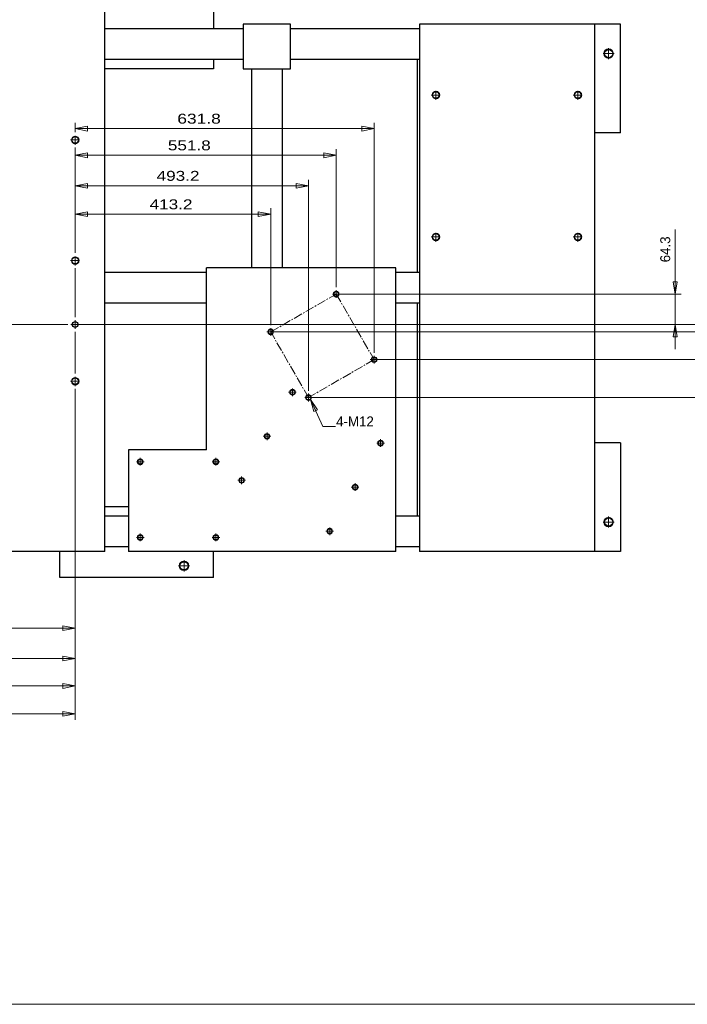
# Model space of a CAD drawing. Header units: millimetres. Extents: x -46 to 5058, y -79 to 3597.
# Tile 4 of 12: x 2506 to 3917, y 60 to 2141. Entities that reach past the tile are written whole.
import ezdxf

# ---------------------------------------------------------------- set-up
doc = ezdxf.new("R2010")
doc.units = ezdxf.units.MM
doc.linetypes.add('CENTER2', pattern=[28.575, 19.05, -3.175, 3.175, -3.175])
doc.layers.get('0').update_dxf_attribs({"color": 157, "lineweight": 0})
doc.styles.add('Default', font='txt')
doc.dimstyles.new('Default', dxfattribs={"dimtxt": 3.5, "dimasz": 4.375, "dimexe": 2.1, "dimexo": 1.05, "dimgap": 1.75, "dimtad": 1, "dimdsep": 46, "dimtxsty": 'Default', "dimblk": 'CLOSED', "dimcen": 0.09, "dimclrt": 13, "dimadec": 0, "dimazin": 0, "dimtfac": 0.4, "dimtdec": 3, "dimtmove": 0, "dimatfit": 3, "dimldrblk": 'CLOSED', "dimfxl": 10.01, "dimtolj": 1, "dimarcsym": 0})

# ---------------------------------------------------------------- blocks, each defined once
blk = doc.blocks.new('FORMAT')
at = {"color": 157, "linetype": 'Continuous', "lineweight": 0, "true_color": 0x44607b}
blk.add_line((150, 60), (4980, 60), dxfattribs=at)
blk = doc.blocks.new('_Closed')
at = {"color": 0, "linetype": 'ByBlock', "lineweight": -2}
for p, q in [((-1, 0.166667), (0, 0)), ((-1, 0.166667), (-1, -0.166667)), ((0, 0), (-1, -0.166667)), ((0, 0), (-1, 0))]:
    blk.add_line(p, q, dxfattribs=at)
blk = doc.blocks.new('*D9')
at = {"color": 0, "linetype": 'Continuous', "lineweight": -2}
for p, q in [((3891.6, 1561), (3891.6, 1697.5)), ((3891.6, 1587.3), (3891.6, 1613.5)), ((3181.4, 1561), (3904.2, 1561)), ((3891.6, 1496.8), (3891.6, 1561)), ((2629.6, 1496.8), (3904.2, 1496.8)), ((3891.6, 1470.5), (3891.6, 1444.3))]:
    blk.add_line(p, q, dxfattribs=at)
at = {"layer": 'Defpoints', "color": 0}
for p in [(3175.1, 1561), (3891.6, 1561), (2623.3, 1496.8)]:
    blk.add_point(p, dxfattribs=at)
at = {"color": 0, "lineweight": -2, "xscale": 26.25, "yscale": 26.25, "zscale": 26.25}
for p, rotation in [((3891.6, 1561), 270), ((3891.6, 1496.8), 90)]:
    blk.add_blockref('_Closed', p, dxfattribs=dict(at, rotation=rotation))
at = {"color": 13, "lineweight": 0, "insert": (3870.6, 1655.5), "char_height": 21, "attachment_point": 5, "rotation": 90, "style": 'Default'}
blk.add_mtext('\\A1;64.3', dxfattribs=at)
blk = doc.blocks.new('*D10')
at = {"color": 0, "linetype": 'Continuous', "lineweight": -2}
for p, q in [((3976.5, 1496.8), (3976.5, 1639.8)), ((3976.5, 1523), (3976.5, 1549.3)), ((2629.6, 1496.8), (3989.1, 1496.8)), ((3042.9, 1481), (3989.1, 1481)), ((3976.5, 1496.8), (3976.5, 1481)), ((3976.5, 1454.8), (3976.5, 1428.5))]:
    blk.add_line(p, q, dxfattribs=at)
at = {"layer": 'Defpoints', "color": 0}
for p in [(2623.3, 1496.8), (3036.6, 1481), (3976.5, 1481)]:
    blk.add_point(p, dxfattribs=at)
at = {"color": 0, "lineweight": -2, "xscale": 26.25, "yscale": 26.25, "zscale": 26.25}
for p, rotation in [((3976.5, 1496.8), 270), ((3976.5, 1481), 90)]:
    blk.add_blockref('_Closed', p, dxfattribs=dict(at, rotation=rotation))
at = {"color": 13, "lineweight": 0, "insert": (3955.5, 1598.8), "char_height": 21, "attachment_point": 5, "rotation": 90, "style": 'Default'}
blk.add_mtext('\\A1;15.7', dxfattribs=at)
blk = doc.blocks.new('*D11')
at = {"color": 0, "linetype": 'Continuous', "lineweight": -2}
for p, q in [((4138.5, 1496.8), (4138.5, 1658.8)), ((2629.6, 1496.8), (4151.1, 1496.8)), ((4138.5, 1470.5), (4138.5, 1368.7)), ((3122.9, 1342.5), (4151.1, 1342.5))]:
    blk.add_line(p, q, dxfattribs=at)
at = {"layer": 'Defpoints', "color": 0}
for p in [(2623.3, 1496.8), (3116.6, 1342.5), (4138.5, 1342.5)]:
    blk.add_point(p, dxfattribs=at)
at = {"color": 0, "lineweight": -2, "xscale": 26.25, "yscale": 26.25, "zscale": 26.25}
for p, rotation in [((4138.5, 1496.8), 90), ((4138.5, 1342.5), 270)]:
    blk.add_blockref('_Closed', p, dxfattribs=dict(at, rotation=rotation))
at = {"color": 13, "lineweight": 0, "insert": (4117.5, 1607.8), "char_height": 21, "attachment_point": 5, "rotation": 90, "style": 'Default'}
blk.add_mtext('\\A1;154.3', dxfattribs=at)
blk = doc.blocks.new('*D12')
at = {"color": 0, "linetype": 'Continuous', "lineweight": -2}
for p, q in [((4058.4, 1496.8), (4058.4, 1643.4)), ((2629.6, 1496.8), (4071, 1496.8)), ((4058.4, 1470.5), (4058.4, 1448.7)), ((3261.4, 1422.5), (4071, 1422.5))]:
    blk.add_line(p, q, dxfattribs=at)
at = {"layer": 'Defpoints', "color": 0}
for p in [(2623.3, 1496.8), (3255.1, 1422.5), (4058.4, 1422.5)]:
    blk.add_point(p, dxfattribs=at)
at = {"color": 0, "lineweight": -2, "xscale": 26.25, "yscale": 26.25, "zscale": 26.25}
for p, rotation in [((4058.4, 1496.8), 90), ((4058.4, 1422.5), 270)]:
    blk.add_blockref('_Closed', p, dxfattribs=dict(at, rotation=rotation))
at = {"color": 13, "lineweight": 0, "insert": (4037.4, 1600.9), "char_height": 21, "attachment_point": 5, "rotation": 90, "style": 'Default'}
blk.add_mtext('\\A1;74.3', dxfattribs=at)
blk = doc.blocks.new('.TD_DIMENSION_1', base_point=(2570.8, 1495.5))
at = {"color": 190, "linetype": 'Continuous', "true_color": 0x801eff}
for p, q in [((2623.3, 1742.4), (2623.3, 1648.1)), ((2623.3, 1729.8), (3036.6, 1729.8)), ((3036.6, 1742.4), (3036.6, 1495.5)), ((2623.3, 1615.5), (2623.3, 1512.1))]:
    blk.add_line(p, q, dxfattribs=at)
at = {"color": 23, "linetype": 'Continuous', "true_color": 0xc98a8a}
for points in [[(2649.6, 1734.9), (2623.3, 1729.8), (2649.6, 1724.7), (2649.6, 1734.9)], [(3010.3, 1734.9), (3036.6, 1729.8), (3010.3, 1724.7), (3010.3, 1734.9)]]:
    blk.add_lwpolyline(points, dxfattribs=at)
at = {"color": 23, "linetype": 'Continuous', "true_color": 0xc98a8a, "style": 'Default', "width": 1.29}
blk.add_text('413.2', height=21, dxfattribs=at).set_placement((2780.6, 1740.3))
blk = doc.blocks.new('.TD_DIMENSION_2', base_point=(2570.8, 1356.9))
at = {"color": 190, "linetype": 'Continuous', "true_color": 0x801eff}
for p, q in [((2623.3, 1802.5), (2623.3, 1648.1)), ((2623.3, 1789.9), (3116.6, 1789.9)), ((3116.6, 1802.5), (3116.6, 1356.9)), ((2623.3, 1615.5), (2623.3, 1512.1))]:
    blk.add_line(p, q, dxfattribs=at)
at = {"color": 23, "linetype": 'Continuous', "true_color": 0xc98a8a}
for points in [[(2649.6, 1794.9), (2623.3, 1789.9), (2649.6, 1784.8), (2649.6, 1794.9)], [(3090.3, 1794.9), (3116.6, 1789.9), (3090.3, 1784.8), (3090.3, 1794.9)]]:
    blk.add_lwpolyline(points, dxfattribs=at)
at = {"color": 23, "linetype": 'Continuous', "true_color": 0xc98a8a, "style": 'Default', "width": 1.29}
blk.add_text('493.2', height=21, dxfattribs=at).set_placement((2795.4, 1800.4))
blk = doc.blocks.new('.TD_DIMENSION_3', base_point=(2570.8, 1512.1))
at = {"color": 190, "linetype": 'Continuous', "true_color": 0x801eff}
for p, q in [((2623.3, 1867), (2623.3, 1648.1)), ((2623.3, 1854.4), (3175.1, 1854.4)), ((3175.1, 1867), (3175.1, 1575.5)), ((2623.3, 1615.5), (2623.3, 1512.1))]:
    blk.add_line(p, q, dxfattribs=at)
at = {"color": 23, "linetype": 'Continuous', "true_color": 0xc98a8a}
for points in [[(2649.6, 1859.5), (2623.3, 1854.4), (2649.6, 1849.3), (2649.6, 1859.5)], [(3148.9, 1859.5), (3175.1, 1854.4), (3148.9, 1849.3), (3148.9, 1859.5)]]:
    blk.add_lwpolyline(points, dxfattribs=at)
at = {"color": 23, "linetype": 'Continuous', "true_color": 0xc98a8a, "style": 'Default', "width": 1.29}
blk.add_text('551.8', height=21, dxfattribs=at).set_placement((2819.2, 1864.9))
blk = doc.blocks.new('.TD_DIMENSION_4', base_point=(2570.8, 1436.9))
at = {"color": 190, "linetype": 'Continuous', "true_color": 0x801eff}
for p, q in [((2623.3, 1923.3), (2623.3, 1903.1)), ((3255.1, 1923.3), (3255.1, 1436.9)), ((2623.3, 1910.7), (3255.1, 1910.7)), ((2623.3, 1870.5), (2623.3, 1648.1)), ((2623.3, 1615.5), (2623.3, 1512.1))]:
    blk.add_line(p, q, dxfattribs=at)
at = {"color": 23, "linetype": 'Continuous', "true_color": 0xc98a8a}
for points in [[(2649.6, 1915.8), (2623.3, 1910.7), (2649.6, 1905.6), (2649.6, 1915.8)], [(3228.9, 1915.8), (3255.1, 1910.7), (3228.9, 1905.6), (3228.9, 1915.8)]]:
    blk.add_lwpolyline(points, dxfattribs=at)
at = {"color": 23, "linetype": 'Continuous', "true_color": 0xc98a8a, "style": 'Default', "width": 1.31}
blk.add_text('631.8', height=21, dxfattribs=at).set_placement((2839.1, 1921.2))
blk = doc.blocks.new('.TD_DIMENSION_5', base_point=(1795.3, 802.3))
at = {"color": 190, "linetype": 'Continuous', "true_color": 0x801eff}
for p, q in [((2623.3, 1393.1), (2623.3, 1481.5)), ((2623.3, 842.2), (2623.3, 1360.5)), ((1847.8, 842.2), (1847.8, 1109.2)), ((1847.8, 854.8), (2623.3, 854.8))]:
    blk.add_line(p, q, dxfattribs=at)
at = {"color": 23, "linetype": 'Continuous', "true_color": 0xc98a8a}
for points in [[(1874.1, 859.9), (1847.8, 854.8), (1874.1, 849.7), (1874.1, 859.9)], [(2597.1, 859.9), (2623.3, 854.8), (2597.1, 849.7), (2597.1, 859.9)]]:
    blk.add_lwpolyline(points, dxfattribs=at)
at = {"color": 23, "linetype": 'Continuous', "true_color": 0xc98a8a, "style": 'Default', "width": 1.29}
blk.add_text('775.5', height=21, dxfattribs=at).set_placement((2186.3, 865.3))
blk = doc.blocks.new('.TD_DIMENSION_6', base_point=(1715.3, 738.4))
at = {"color": 190, "linetype": 'Continuous', "true_color": 0x801eff}
for p, q in [((2623.3, 1393.1), (2623.3, 1481.5)), ((2623.3, 778.3), (2623.3, 1360.5)), ((1767.8, 778.3), (1767.8, 1247.8)), ((1767.8, 790.9), (2623.3, 790.9))]:
    blk.add_line(p, q, dxfattribs=at)
at = {"color": 23, "linetype": 'Continuous', "true_color": 0xc98a8a}
for points in [[(1794.1, 796), (1767.8, 790.9), (1794.1, 785.8), (1794.1, 796)], [(2597.1, 796), (2623.3, 790.9), (2597.1, 785.8), (2597.1, 796)]]:
    blk.add_lwpolyline(points, dxfattribs=at)
at = {"color": 23, "linetype": 'Continuous', "true_color": 0xc98a8a, "style": 'Default', "width": 1.29}
blk.add_text('855.5', height=21, dxfattribs=at).set_placement((2146.3, 801.4))
blk = doc.blocks.new('.TD_DIMENSION_7', base_point=(1656.7, 680.3))
at = {"color": 190, "linetype": 'Continuous', "true_color": 0x801eff}
for p, q in [((2623.3, 1393.1), (2623.3, 1481.5)), ((2623.3, 720.2), (2623.3, 1360.5)), ((1709.2, 720.2), (1709.2, 1029.2)), ((1709.2, 732.8), (2623.3, 732.8))]:
    blk.add_line(p, q, dxfattribs=at)
at = {"color": 23, "linetype": 'Continuous', "true_color": 0xc98a8a}
for points in [[(1735.5, 737.9), (1709.2, 732.8), (1735.5, 727.7), (1735.5, 737.9)], [(2597.1, 737.9), (2623.3, 732.8), (2597.1, 727.7), (2597.1, 737.9)]]:
    blk.add_lwpolyline(points, dxfattribs=at)
at = {"color": 23, "linetype": 'Continuous', "true_color": 0xc98a8a, "style": 'Default', "width": 1.39}
blk.add_text('914.1', height=21, dxfattribs=at).set_placement((2117, 743.3))
blk = doc.blocks.new('.TD_DIMENSION_8', base_point=(1576.7, 621.4))
at = {"color": 190, "linetype": 'Continuous', "true_color": 0x801eff}
for p, q in [((2623.3, 1393.1), (2623.3, 1481.5)), ((2623.3, 661.3), (2623.3, 1360.5)), ((1629.2, 661.3), (1629.2, 1167.8)), ((1629.2, 673.9), (2623.3, 673.9))]:
    blk.add_line(p, q, dxfattribs=at)
at = {"color": 23, "linetype": 'Continuous', "true_color": 0xc98a8a}
for points in [[(1655.5, 679), (1629.2, 673.9), (1655.5, 668.8), (1655.5, 679)], [(2597.1, 679), (2623.3, 673.9), (2597.1, 668.8), (2597.1, 679)]]:
    blk.add_lwpolyline(points, dxfattribs=at)
at = {"color": 23, "linetype": 'Continuous', "true_color": 0xc98a8a, "style": 'Default', "width": 1.39}
blk.add_text('994.1', height=21, dxfattribs=at).set_placement((2077, 684.4))
blk = doc.blocks.new('.TD_DIMENSION_9', base_point=(843, 1209.7))
at = {"color": 190, "linetype": 'Continuous', "true_color": 0x801eff}
for p, q in [((909.1, 1496.8), (2058, 1496.8)), ((921.7, 1262.2), (921.7, 1496.8)), ((2088.6, 1496.8), (2608, 1496.8)), ((909.1, 1262.2), (1753.4, 1262.2))]:
    blk.add_line(p, q, dxfattribs=at)
at = {"color": 23, "linetype": 'Continuous', "true_color": 0xc98a8a}
for points in [[(916.6, 1470.5), (921.7, 1496.8), (926.8, 1470.5), (916.6, 1470.5)], [(916.6, 1288.5), (921.7, 1262.2), (926.8, 1288.5), (916.6, 1288.5)]]:
    blk.add_lwpolyline(points, dxfattribs=at)
at = {"color": 23, "linetype": 'Continuous', "true_color": 0xc98a8a, "style": 'Default', "width": 1.3}
blk.add_text('234.5', height=21, rotation=90, dxfattribs=at).set_placement((911.2, 1330.2))
blk = doc.blocks.new('.TD_DIMENSION_10', base_point=(776.4, 1129.7))
at = {"color": 190, "linetype": 'Continuous', "true_color": 0x801eff}
for p, q in [((842.6, 1496.8), (2058, 1496.8)), ((855.2, 1182.2), (855.2, 1496.8)), ((2088.6, 1496.8), (2608, 1496.8)), ((842.6, 1182.2), (1614.8, 1182.2))]:
    blk.add_line(p, q, dxfattribs=at)
at = {"color": 23, "linetype": 'Continuous', "true_color": 0xc98a8a}
for points in [[(850.1, 1470.5), (855.2, 1496.8), (860.3, 1470.5), (850.1, 1470.5)], [(850.1, 1208.5), (855.2, 1182.2), (860.3, 1208.5), (850.1, 1208.5)]]:
    blk.add_lwpolyline(points, dxfattribs=at)
at = {"color": 23, "linetype": 'Continuous', "true_color": 0xc98a8a, "style": 'Default', "width": 1.3}
blk.add_text('314.5', height=21, rotation=90, dxfattribs=at).set_placement((844.7, 1290.2))
blk = doc.blocks.new('.TD_DIMENSION_11', base_point=(709.9, 1071.2))
at = {"color": 190, "linetype": 'Continuous', "true_color": 0x801eff}
for p, q in [((776.1, 1496.8), (2058, 1496.8)), ((788.7, 1123.7), (788.7, 1496.8)), ((2088.6, 1496.8), (2608, 1496.8)), ((776.1, 1123.7), (1833.4, 1123.7))]:
    blk.add_line(p, q, dxfattribs=at)
at = {"color": 23, "linetype": 'Continuous', "true_color": 0xc98a8a}
for points in [[(783.6, 1470.5), (788.7, 1496.8), (793.8, 1470.5), (783.6, 1470.5)], [(783.6, 1149.9), (788.7, 1123.7), (793.8, 1149.9), (783.6, 1149.9)]]:
    blk.add_lwpolyline(points, dxfattribs=at)
at = {"color": 23, "linetype": 'Continuous', "true_color": 0xc98a8a, "style": 'Default', "width": 1.4}
blk.add_text('373.1', height=21, rotation=90, dxfattribs=at).set_placement((778.2, 1260.9))
blk = doc.blocks.new('.TD_DIMENSION_12', base_point=(640.1, 991.2))
at = {"color": 190, "linetype": 'Continuous', "true_color": 0x801eff}
for p, q in [((706.3, 1496.8), (2058, 1496.8)), ((718.9, 1043.7), (718.9, 1496.8)), ((2088.6, 1496.8), (2608, 1496.8)), ((706.3, 1043.7), (1694.8, 1043.7))]:
    blk.add_line(p, q, dxfattribs=at)
at = {"color": 23, "linetype": 'Continuous', "true_color": 0xc98a8a}
for points in [[(713.8, 1470.5), (718.9, 1496.8), (724, 1470.5), (713.8, 1470.5)], [(713.8, 1069.9), (718.9, 1043.7), (724, 1069.9), (713.8, 1069.9)]]:
    blk.add_lwpolyline(points, dxfattribs=at)
at = {"color": 23, "linetype": 'Continuous', "true_color": 0xc98a8a, "style": 'Default', "width": 1.4}
blk.add_text('453.1', height=21, rotation=90, dxfattribs=at).set_placement((708.4, 1220.9))
blk = doc.blocks.new('a', base_point=(940.23, 921.65))
at = {"color": 157, "linetype": 'Continuous', "lineweight": 30, "true_color": 0x44607b}
for p, q in [((2685.84, 1016.76), (2685.84, 2186.76)), ((2915.84, 2186.76), (2915.84, 2121.76)), ((3078.34, 2131.76), (2978.34, 2131.76)), ((2978.34, 2131.76), (2978.34, 2036.76)), ((3078.34, 2036.76), (3078.34, 2131.76)), ((3350.84, 2131.76), (3350.84, 1016.76)), ((3720.84, 2131.76), (3350.84, 2131.76)), ((3775.84, 2131.76), (3720.84, 2131.76)), ((3720.84, 2131.76), (3720.84, 1016.76)), ((3775.84, 1901.76), (3775.84, 2131.76)), ((2978.34, 2121.76), (2685.84, 2121.76)), ((3350.84, 2121.76), (3078.34, 2121.76)), ((2978.34, 2056.76), (2685.84, 2056.76)), ((2915.84, 2056.76), (2915.84, 2036.76)), ((3350.84, 2056.76), (3078.34, 2056.76)), ((3345.84, 2056.76), (3345.84, 1606.76)), ((2915.84, 2036.76), (2685.84, 2036.76)), ((2978.34, 2036.76), (3078.34, 2036.76)), ((2995.84, 2036.76), (2995.84, 1616.76)), ((3060.84, 2036.76), (3060.84, 1616.76)), ((3775.84, 1901.76), (3720.84, 1901.76)), ((2900.84, 1606.76), (2685.84, 1606.76)), ((3300.84, 1616.76), (2900.84, 1616.76)), ((2900.84, 1231.76), (2900.84, 1616.76)), ((3300.84, 1016.76), (3300.84, 1616.76)), ((3350.84, 1606.76), (3300.84, 1606.76)), ((2900.84, 1541.76), (2685.84, 1541.76)), ((3350.84, 1541.76), (3300.84, 1541.76)), ((3345.84, 1541.76), (3345.84, 1091.76)), ((2900.84, 1231.76), (2735.84, 1231.76)), ((2735.84, 1231.76), (2735.84, 1016.76)), ((3775.84, 1246.76), (3720.84, 1246.76)), ((3775.84, 1246.76), (3775.84, 1016.76)), ((2735.84, 1111.76), (2685.84, 1111.76)), ((2735.84, 1091.76), (2685.84, 1091.76)), ((3350.84, 1091.76), (3300.84, 1091.76)), ((2735.84, 1026.76), (2685.84, 1026.76)), ((3350.84, 1026.76), (3300.84, 1026.76)), ((2685.84, 1016.76), (2040.84, 1016.76)), ((2590.84, 961.76), (2590.84, 1016.76)), ((3300.84, 1016.76), (2735.84, 1016.76)), ((2915.84, 961.76), (2915.84, 1016.76)), ((3720.84, 1016.76), (3350.84, 1016.76)), ((3775.84, 1016.76), (3720.84, 1016.76)), ((2915.84, 961.76), (2590.84, 961.76))]:
    blk.add_line(p, q, dxfattribs=at)
at = {"color": 190, "linetype": 'CENTER2', "lineweight": 0, "true_color": 0x801eff}
for p, q in [((3750.84, 2057.51), (3750.84, 2081.01)), ((3739.09, 2069.26), (3762.59, 2069.26)), ((3375.84, 1981.76), (3395.84, 1981.76)), ((3385.84, 1971.76), (3385.84, 1991.76)), ((3675.84, 1981.76), (3695.84, 1981.76)), ((3685.84, 1971.76), (3685.84, 1991.76)), ((2623.34, 1876.76), (2623.34, 1896.76)), ((2613.34, 1886.76), (2633.34, 1886.76)), ((3385.84, 1671.76), (3385.84, 1691.76)), ((3685.84, 1671.76), (3685.84, 1691.76)), ((3375.84, 1681.76), (3395.84, 1681.76)), ((3675.84, 1681.76), (3695.84, 1681.76)), ((2613.34, 1631.76), (2633.34, 1631.76)), ((2623.34, 1621.76), (2623.34, 1641.76)), ((3036.56, 1481.05), (3175.12, 1561.05)), ((3167, 1561.05), (3183.25, 1561.05)), ((3175.12, 1552.92), (3175.12, 1569.17)), ((3175.12, 1561.05), (3255.12, 1422.48)), ((2623.34, 1487.76), (2623.34, 1505.76)), ((2614.34, 1496.76), (2632.34, 1496.76)), ((3028.43, 1481.05), (3044.68, 1481.05)), ((3036.56, 1472.92), (3036.56, 1489.17)), ((3116.56, 1342.48), (3036.56, 1481.05)), ((3255.12, 1422.48), (3116.56, 1342.48)), ((3247, 1422.48), (3263.25, 1422.48)), ((3255.12, 1414.36), (3255.12, 1430.61)), ((2613.34, 1376.76), (2633.34, 1376.76)), ((2623.34, 1366.76), (2623.34, 1386.76)), ((3074.49, 1353.61), (3090.74, 1353.61)), ((3082.62, 1345.49), (3082.62, 1361.74)), ((3108.43, 1342.48), (3124.68, 1342.48)), ((3116.56, 1334.36), (3116.56, 1350.61)), ((3020.74, 1260.51), (3036.99, 1260.51)), ((3028.87, 1252.39), (3028.87, 1268.64)), ((3268.81, 1237.99), (3268.81, 1254.24)), ((3260.69, 1246.11), (3276.94, 1246.11)), ((2760.84, 1198.64), (2760.84, 1214.89)), ((2920.84, 1198.64), (2920.84, 1214.89)), ((2752.72, 1206.76), (2768.97, 1206.76)), ((2912.72, 1206.76), (2928.97, 1206.76)), ((2966.99, 1167.42), (2983.24, 1167.42)), ((2975.12, 1159.29), (2975.12, 1175.54)), ((3206.94, 1153.01), (3223.19, 1153.01)), ((3215.06, 1144.89), (3215.06, 1161.14)), ((3750.84, 1067.51), (3750.84, 1091.01)), ((3161.31, 1051.79), (3161.31, 1068.04)), ((3739.09, 1079.26), (3762.59, 1079.26)), ((2752.72, 1046.76), (2768.97, 1046.76)), ((2760.84, 1038.64), (2760.84, 1054.89)), ((2912.72, 1046.76), (2928.97, 1046.76)), ((2920.84, 1038.64), (2920.84, 1054.89)), ((3153.19, 1059.92), (3169.44, 1059.92)), ((2841.59, 986.76), (2865.09, 986.76)), ((2853.34, 975.01), (2853.34, 998.51))]:
    blk.add_line(p, q, dxfattribs=at)
at = {"color": 52, "linetype": 'Continuous', "lineweight": 0, "true_color": 0xdcdc00}
for centre, radius in [((3750.84, 2069.26), 10), ((3385.84, 1981.76), 8), ((3685.84, 1981.76), 8), ((2623.34, 1886.76), 8), ((3385.84, 1681.76), 8), ((3685.84, 1681.76), 8), ((2623.34, 1631.76), 8), ((3175.12, 1561.05), 6), ((3036.56, 1481.05), 6), ((3255.12, 1422.48), 6), ((2623.34, 1376.76), 8), ((3082.62, 1353.61), 6), ((3116.56, 1342.48), 6), ((3028.87, 1260.51), 6), ((3268.81, 1246.11), 6), ((2760.84, 1206.76), 6), ((2920.84, 1206.76), 6), ((2975.12, 1167.42), 6), ((3215.06, 1153.01), 6), ((3750.84, 1079.26), 10), ((3161.31, 1059.92), 6), ((2760.84, 1046.76), 6), ((2920.84, 1046.76), 6), ((2853.34, 986.76), 10)]:
    blk.add_circle(centre, radius, dxfattribs=at)
at = {"color": 157, "linetype": 'Continuous', "lineweight": 30, "true_color": 0x44607b}
for centre, radius in [((3750.84, 2069.26), 8.75), ((3385.84, 1981.76), 7), ((3685.84, 1981.76), 7), ((2623.34, 1886.76), 7), ((3385.84, 1681.76), 7), ((3685.84, 1681.76), 7), ((2623.34, 1631.76), 7), ((3175.12, 1561.05), 5.12), ((2623.34, 1496.76), 6), ((3036.56, 1481.05), 5.12), ((3255.12, 1422.48), 5.12), ((2623.34, 1376.76), 7), ((3082.62, 1353.61), 5.12), ((3116.56, 1342.48), 5.12), ((3028.87, 1260.51), 5.12), ((3268.81, 1246.11), 5.12), ((2760.84, 1206.76), 5.12), ((2920.84, 1206.76), 5.12), ((2975.12, 1167.42), 5.12), ((3215.06, 1153.01), 5.12), ((3750.84, 1079.26), 8.75), ((3161.31, 1059.92), 5.12), ((2760.84, 1046.76), 5.12), ((2920.84, 1046.76), 5.12), ((2853.34, 986.76), 8.75)]:
    blk.add_circle(centre, radius, dxfattribs=at)
at = {"color": 190, "linetype": 'Continuous', "lineweight": 0, "true_color": 0x801eff}
for name, p in [('.TD_DIMENSION_4', (2570.84, 1436.91)), ('.TD_DIMENSION_3', (2570.84, 1512.06)), ('.TD_DIMENSION_2', (2570.84, 1356.91)), ('.TD_DIMENSION_1', (2570.84, 1495.47)), ('.TD_DIMENSION_12', (640.11, 991.17)), ('.TD_DIMENSION_11', (709.92, 1071.17)), ('.TD_DIMENSION_10', (776.44, 1129.74)), ('.TD_DIMENSION_9', (842.96, 1209.74)), ('.TD_DIMENSION_8', (1576.74, 621.43)), ('.TD_DIMENSION_7', (1656.74, 680.32)), ('.TD_DIMENSION_6', (1715.3, 738.38)), ('.TD_DIMENSION_5', (1795.3, 802.32))]:
    blk.add_blockref(name, p, dxfattribs=at)
at = {"color": 23, "linetype": 'Continuous', "true_color": 0xc98a8a, "insert": (3174.96, 1281.36), "char_height": 21, "attachment_point": 7, "line_spacing_factor": 0.899982, "style": 'Default'}
blk.add_mtext('4-M12', dxfattribs=at)
at = {"color": 190, "linetype": 'Continuous', "lineweight": 0, "true_color": 0x801eff}
for base, p2, override, picture, middle in [((3891.6, 1561.05), (3175.12, 1561.05), {"dimtxt": 21, "dimasz": 26.25, "dimexe": 12.6, "dimexo": 6.3, "dimgap": 10.5, "dimdec": 1, "dimpost": '', "dimtfac": 0.7, "dimtmove": 0}, '*D9', (3891.6, 1655.55)), ((4138.51, 1342.48), (3116.56, 1342.48), {"dimtxt": 21, "dimasz": 26.25, "dimexe": 12.6, "dimexo": 6.3, "dimgap": 10.5, "dimjust": 0, "dimdec": 1, "dimpost": '', "dimse1": 0, "dimse2": 0, "dimtfac": 0.7, "dimtmove": 0}, '*D11', (4138.51, 1607.76)), ((4058.43, 1422.48), (3255.12, 1422.48), {"dimtxt": 21, "dimasz": 26.25, "dimexe": 12.6, "dimexo": 6.3, "dimgap": 10.5, "dimjust": 0, "dimdec": 1, "dimpost": '', "dimse1": 0, "dimse2": 0, "dimtfac": 0.7, "dimtmove": 0}, '*D12', (4058.43, 1600.86)), ((3976.51, 1481.05), (3036.56, 1481.05), {"dimtxt": 21, "dimasz": 26.25, "dimexe": 12.6, "dimexo": 6.3, "dimgap": 10.5, "dimjust": 0, "dimdec": 1, "dimpost": '', "dimse1": 0, "dimse2": 0, "dimtfac": 0.7, "dimtmove": 0}, '*D10', (3976.51, 1598.81))]:
    dim = blk.add_linear_dim(base=base, p1=(2623.34, 1496.76), p2=p2, angle=90, dimstyle='Default', override=override, dxfattribs=at)
    dim.commit()
    dim.dimension.update_dxf_attribs({"geometry": picture, "text_midpoint": middle, "dimtype": 160})
at = {"color": 190, "linetype": 'Continuous', "lineweight": 0, "true_color": 0x801eff, "annotation_type": 0, "has_hookline": 1, "hookline_direction": 0, "text_width": 104}
blk.add_leader([(3121.02, 1338.47), (3146.96, 1281.36), (3173.21, 1281.36)], dimstyle='Default', override={"dimasz": 26.25, "dimtad": 0, "dimtxsty": 'Default', "dimldrblk": 'Closed'}, dxfattribs=at)

msp = doc.modelspace()

# ---------------------------------------------------------------- block references
at = {"color": 190, "linetype": 'Continuous', "lineweight": 0, "true_color": 0x801eff}
msp.add_blockref('FORMAT', (0, 0), dxfattribs=at)
at = {"color": 176, "linetype": 'CENTER2', "lineweight": 0, "true_color": 0x000080}
msp.add_blockref('a', (940.2, 921.6), dxfattribs=at)

doc.saveas('drawing.dxf')
